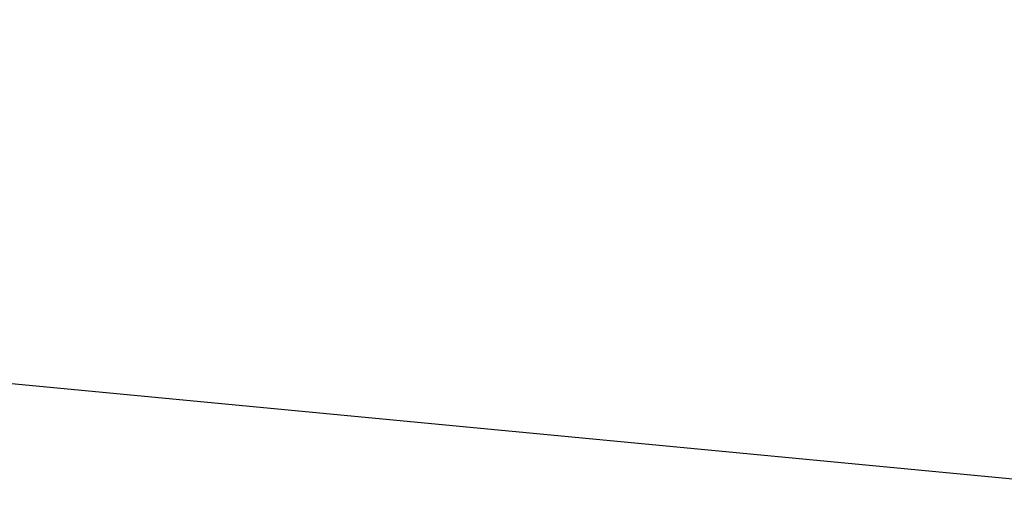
# Model space of a CAD drawing. Extents: x 10527 to 38813, y 13847 to 37526.
# Tile 166 of 256: x 35374.7613 to 35374.7818, y 36383.5847 to 36383.5949. Entities that reach past the tile are written whole.
import ezdxf

# ---------------------------------------------------------------- set-up
doc = ezdxf.new("R2010")
doc.units = 0
doc.header["$LTSCALE"] = 0.5
doc.header["$MEASUREMENT"] = 0
doc.layers.add('(032) Горизонтали утолщенные', color=32, linetype='Continuous', lineweight=30)

# ---------------------------------------------------------------- blocks, each defined once
blk = doc.blocks.new('gergrgrre')
at = {"layer": '(032) Горизонтали утолщенные', "color": 32}
blk.add_polyline3d([(360221.745167, 4200495.461406, 546), (360220.39, 4200495.589996, 546), (360218.98, 4200495.690002, 546), (360217.57, 4200495.739998, 546), (360216.2, 4200495.730003, 546), (360214.9, 4200495.639999, 546), (360213.68, 4200495.480003, 546), (360212.51, 4200495.25, 546), (360211.4, 4200494.949997, 546), (360210.33, 4200494.580002, 546), (360209.3, 4200494.139999, 546), (360208.29, 4200493.629997, 546), (360207.29, 4200493.059998, 546), (360206.32, 4200492.410004, 546), (360205.37, 4200491.68, 546), (360204.44, 4200490.860001, 546)], dxfattribs=at)
blk.add_polyline3d([(360221.745167, 4200495.461406, 546), (360220.39, 4200495.589996, 546), (360218.98, 4200495.690002, 546), (360217.57, 4200495.739998, 546), (360216.2, 4200495.730003, 546), (360214.9, 4200495.639999, 546), (360213.68, 4200495.480003, 546), (360212.51, 4200495.25, 546), (360211.4, 4200494.949997, 546), (360210.33, 4200494.580002, 546), (360209.3, 4200494.139999, 546), (360208.29, 4200493.629997, 546), (360207.29, 4200493.059998, 546), (360206.32, 4200492.410004, 546), (360205.37, 4200491.68, 546), (360204.44, 4200490.860001, 546)], dxfattribs=at)
blk.add_polyline3d([(360221.745167, 4200495.461406, 546), (360220.39, 4200495.589996, 546), (360218.98, 4200495.690002, 546), (360217.57, 4200495.739998, 546), (360216.2, 4200495.730003, 546), (360214.9, 4200495.639999, 546), (360213.68, 4200495.480003, 546), (360212.51, 4200495.25, 546), (360211.4, 4200494.949997, 546), (360210.33, 4200494.580002, 546), (360209.3, 4200494.139999, 546), (360208.29, 4200493.629997, 546), (360207.29, 4200493.059998, 546), (360206.32, 4200492.410004, 546), (360205.37, 4200491.68, 546), (360204.44, 4200490.860001, 546)], dxfattribs=at)
blk.add_polyline3d([(360221.745167, 4200495.461406, 546), (360220.39, 4200495.589996, 546), (360218.98, 4200495.690002, 546), (360217.57, 4200495.739998, 546), (360216.2, 4200495.730003, 546), (360214.9, 4200495.639999, 546), (360213.68, 4200495.480003, 546), (360212.51, 4200495.25, 546), (360211.4, 4200494.949997, 546), (360210.33, 4200494.580002, 546), (360209.3, 4200494.139999, 546), (360208.29, 4200493.629997, 546), (360207.29, 4200493.059998, 546), (360206.32, 4200492.410004, 546), (360205.37, 4200491.68, 546), (360204.44, 4200490.860001, 546)], dxfattribs=at)
blk.add_polyline3d([(360221.745167, 4200495.461406, 546), (360220.39, 4200495.589996, 546), (360218.98, 4200495.690002, 546), (360217.57, 4200495.739998, 546), (360216.2, 4200495.730003, 546), (360214.9, 4200495.639999, 546), (360213.68, 4200495.480003, 546), (360212.51, 4200495.25, 546), (360211.4, 4200494.949997, 546), (360210.33, 4200494.580002, 546), (360209.3, 4200494.139999, 546), (360208.29, 4200493.629997, 546), (360207.29, 4200493.059998, 546), (360206.32, 4200492.410004, 546), (360205.37, 4200491.68, 546), (360204.44, 4200490.860001, 546)], dxfattribs=at)
blk.add_polyline3d([(360221.745167, 4200495.461406, 546), (360220.39, 4200495.589996, 546), (360218.98, 4200495.690002, 546), (360217.57, 4200495.739998, 546), (360216.2, 4200495.730003, 546), (360214.9, 4200495.639999, 546), (360213.68, 4200495.480003, 546), (360212.51, 4200495.25, 546), (360211.4, 4200494.949997, 546), (360210.33, 4200494.580002, 546), (360209.3, 4200494.139999, 546), (360208.29, 4200493.629997, 546), (360207.29, 4200493.059998, 546), (360206.32, 4200492.410004, 546), (360205.37, 4200491.68, 546), (360204.44, 4200490.860001, 546)], dxfattribs=at)
blk.add_polyline3d([(360221.745167, 4200495.461406, 546), (360220.39, 4200495.589996, 546), (360218.98, 4200495.690002, 546), (360217.57, 4200495.739998, 546), (360216.2, 4200495.730003, 546), (360214.9, 4200495.639999, 546), (360213.68, 4200495.480003, 546), (360212.51, 4200495.25, 546), (360211.4, 4200494.949997, 546), (360210.33, 4200494.580002, 546), (360209.3, 4200494.139999, 546), (360208.29, 4200493.629997, 546), (360207.29, 4200493.059998, 546), (360206.32, 4200492.410004, 546), (360205.37, 4200491.68, 546), (360204.44, 4200490.860001, 546)], dxfattribs=at)
blk.add_polyline3d([(360221.745167, 4200495.461406, 546), (360220.39, 4200495.589996, 546), (360218.98, 4200495.690002, 546), (360217.57, 4200495.739998, 546), (360216.2, 4200495.730003, 546), (360214.9, 4200495.639999, 546), (360213.68, 4200495.480003, 546), (360212.51, 4200495.25, 546), (360211.4, 4200494.949997, 546), (360210.33, 4200494.580002, 546), (360209.3, 4200494.139999, 546), (360208.29, 4200493.629997, 546), (360207.29, 4200493.059998, 546), (360206.32, 4200492.410004, 546), (360205.37, 4200491.68, 546), (360204.44, 4200490.860001, 546)], dxfattribs=at)
blk.add_polyline3d([(360221.745167, 4200495.461406, 546), (360220.39, 4200495.589996, 546), (360218.98, 4200495.690002, 546), (360217.57, 4200495.739998, 546), (360216.2, 4200495.730003, 546), (360214.9, 4200495.639999, 546), (360213.68, 4200495.480003, 546), (360212.51, 4200495.25, 546), (360211.4, 4200494.949997, 546), (360210.33, 4200494.580002, 546), (360209.3, 4200494.139999, 546), (360208.29, 4200493.629997, 546), (360207.29, 4200493.059998, 546), (360206.32, 4200492.410004, 546), (360205.37, 4200491.68, 546), (360204.44, 4200490.860001, 546)], dxfattribs=at)
blk.add_polyline3d([(360221.745167, 4200495.461406, 546), (360220.39, 4200495.589996, 546), (360218.98, 4200495.690002, 546), (360217.57, 4200495.739998, 546), (360216.2, 4200495.730003, 546), (360214.9, 4200495.639999, 546), (360213.68, 4200495.480003, 546), (360212.51, 4200495.25, 546), (360211.4, 4200494.949997, 546), (360210.33, 4200494.580002, 546), (360209.3, 4200494.139999, 546), (360208.29, 4200493.629997, 546), (360207.29, 4200493.059998, 546), (360206.32, 4200492.410004, 546), (360205.37, 4200491.68, 546), (360204.44, 4200490.860001, 546)], dxfattribs=at)
blk.add_polyline3d([(360221.745167, 4200495.461406, 546), (360220.39, 4200495.589996, 546), (360218.98, 4200495.690002, 546), (360217.57, 4200495.739998, 546), (360216.2, 4200495.730003, 546), (360214.9, 4200495.639999, 546), (360213.68, 4200495.480003, 546), (360212.51, 4200495.25, 546), (360211.4, 4200494.949997, 546), (360210.33, 4200494.580002, 546), (360209.3, 4200494.139999, 546), (360208.29, 4200493.629997, 546), (360207.29, 4200493.059998, 546), (360206.32, 4200492.410004, 546), (360205.37, 4200491.68, 546), (360204.44, 4200490.860001, 546)], dxfattribs=at)
blk.add_polyline3d([(360221.745167, 4200495.461406, 546), (360220.39, 4200495.589996, 546), (360218.98, 4200495.690002, 546), (360217.57, 4200495.739998, 546), (360216.2, 4200495.730003, 546), (360214.9, 4200495.639999, 546), (360213.68, 4200495.480003, 546), (360212.51, 4200495.25, 546), (360211.4, 4200494.949997, 546), (360210.33, 4200494.580002, 546), (360209.3, 4200494.139999, 546), (360208.29, 4200493.629997, 546), (360207.29, 4200493.059998, 546), (360206.32, 4200492.410004, 546), (360205.37, 4200491.68, 546), (360204.44, 4200490.860001, 546)], dxfattribs=at)
blk.add_polyline3d([(360221.745167, 4200495.461406, 546), (360220.39, 4200495.589996, 546), (360218.98, 4200495.690002, 546), (360217.57, 4200495.739998, 546), (360216.2, 4200495.730003, 546), (360214.9, 4200495.639999, 546), (360213.68, 4200495.480003, 546), (360212.51, 4200495.25, 546), (360211.4, 4200494.949997, 546), (360210.33, 4200494.580002, 546), (360209.3, 4200494.139999, 546), (360208.29, 4200493.629997, 546), (360207.29, 4200493.059998, 546), (360206.32, 4200492.410004, 546), (360205.37, 4200491.68, 546), (360204.44, 4200490.860001, 546)], dxfattribs=at)
blk.add_polyline3d([(360221.745167, 4200495.461406, 546), (360220.39, 4200495.589996, 546), (360218.98, 4200495.690002, 546), (360217.57, 4200495.739998, 546), (360216.2, 4200495.730003, 546), (360214.9, 4200495.639999, 546), (360213.68, 4200495.480003, 546), (360212.51, 4200495.25, 546), (360211.4, 4200494.949997, 546), (360210.33, 4200494.580002, 546), (360209.3, 4200494.139999, 546), (360208.29, 4200493.629997, 546), (360207.29, 4200493.059998, 546), (360206.32, 4200492.410004, 546), (360205.37, 4200491.68, 546), (360204.44, 4200490.860001, 546)], dxfattribs=at)
blk.add_polyline3d([(360221.745167, 4200495.461406, 546), (360220.39, 4200495.589996, 546), (360218.98, 4200495.690002, 546), (360217.57, 4200495.739998, 546), (360216.2, 4200495.730003, 546), (360214.9, 4200495.639999, 546), (360213.68, 4200495.480003, 546), (360212.51, 4200495.25, 546), (360211.4, 4200494.949997, 546), (360210.33, 4200494.580002, 546), (360209.3, 4200494.139999, 546), (360208.29, 4200493.629997, 546), (360207.29, 4200493.059998, 546), (360206.32, 4200492.410004, 546), (360205.37, 4200491.68, 546), (360204.44, 4200490.860001, 546)], dxfattribs=at)
blk.add_polyline3d([(360221.745167, 4200495.461406, 546), (360220.39, 4200495.589996, 546), (360218.98, 4200495.690002, 546), (360217.57, 4200495.739998, 546), (360216.2, 4200495.730003, 546), (360214.9, 4200495.639999, 546), (360213.68, 4200495.480003, 546), (360212.51, 4200495.25, 546), (360211.4, 4200494.949997, 546), (360210.33, 4200494.580002, 546), (360209.3, 4200494.139999, 546), (360208.29, 4200493.629997, 546), (360207.29, 4200493.059998, 546), (360206.32, 4200492.410004, 546), (360205.37, 4200491.68, 546), (360204.44, 4200490.860001, 546)], dxfattribs=at)
blk.add_polyline3d([(360221.745167, 4200495.461406, 546), (360220.39, 4200495.589996, 546), (360218.98, 4200495.690002, 546), (360217.57, 4200495.739998, 546), (360216.2, 4200495.730003, 546), (360214.9, 4200495.639999, 546), (360213.68, 4200495.480003, 546), (360212.51, 4200495.25, 546), (360211.4, 4200494.949997, 546), (360210.33, 4200494.580002, 546), (360209.3, 4200494.139999, 546), (360208.29, 4200493.629997, 546), (360207.29, 4200493.059998, 546), (360206.32, 4200492.410004, 546), (360205.37, 4200491.68, 546), (360204.44, 4200490.860001, 546)], dxfattribs=at)
blk.add_polyline3d([(360221.745167, 4200495.461406, 546), (360220.39, 4200495.589996, 546), (360218.98, 4200495.690002, 546), (360217.57, 4200495.739998, 546), (360216.2, 4200495.730003, 546), (360214.9, 4200495.639999, 546), (360213.68, 4200495.480003, 546), (360212.51, 4200495.25, 546), (360211.4, 4200494.949997, 546), (360210.33, 4200494.580002, 546), (360209.3, 4200494.139999, 546), (360208.29, 4200493.629997, 546), (360207.29, 4200493.059998, 546), (360206.32, 4200492.410004, 546), (360205.37, 4200491.68, 546), (360204.44, 4200490.860001, 546)], dxfattribs=at)
blk.add_polyline3d([(360221.745167, 4200495.461406, 546), (360220.39, 4200495.589996, 546), (360218.98, 4200495.690002, 546), (360217.57, 4200495.739998, 546), (360216.2, 4200495.730003, 546), (360214.9, 4200495.639999, 546), (360213.68, 4200495.480003, 546), (360212.51, 4200495.25, 546), (360211.4, 4200494.949997, 546), (360210.33, 4200494.580002, 546), (360209.3, 4200494.139999, 546), (360208.29, 4200493.629997, 546), (360207.29, 4200493.059998, 546), (360206.32, 4200492.410004, 546), (360205.37, 4200491.68, 546), (360204.44, 4200490.860001, 546)], dxfattribs=at)
blk.add_polyline3d([(360221.745167, 4200495.461406, 546), (360220.39, 4200495.589996, 546), (360218.98, 4200495.690002, 546), (360217.57, 4200495.739998, 546), (360216.2, 4200495.730003, 546), (360214.9, 4200495.639999, 546), (360213.68, 4200495.480003, 546), (360212.51, 4200495.25, 546), (360211.4, 4200494.949997, 546), (360210.33, 4200494.580002, 546), (360209.3, 4200494.139999, 546), (360208.29, 4200493.629997, 546), (360207.29, 4200493.059998, 546), (360206.32, 4200492.410004, 546), (360205.37, 4200491.68, 546), (360204.44, 4200490.860001, 546)], dxfattribs=at)
blk.add_polyline3d([(360221.745167, 4200495.461406, 546), (360220.39, 4200495.589996, 546), (360218.98, 4200495.690002, 546), (360217.57, 4200495.739998, 546), (360216.2, 4200495.730003, 546), (360214.9, 4200495.639999, 546), (360213.68, 4200495.480003, 546), (360212.51, 4200495.25, 546), (360211.4, 4200494.949997, 546), (360210.33, 4200494.580002, 546), (360209.3, 4200494.139999, 546), (360208.29, 4200493.629997, 546), (360207.29, 4200493.059998, 546), (360206.32, 4200492.410004, 546), (360205.37, 4200491.68, 546), (360204.44, 4200490.860001, 546)], dxfattribs=at)
blk.add_polyline3d([(360221.745167, 4200495.461406, 546), (360220.39, 4200495.589996, 546), (360218.98, 4200495.690002, 546), (360217.57, 4200495.739998, 546), (360216.2, 4200495.730003, 546), (360214.9, 4200495.639999, 546), (360213.68, 4200495.480003, 546), (360212.51, 4200495.25, 546), (360211.4, 4200494.949997, 546), (360210.33, 4200494.580002, 546), (360209.3, 4200494.139999, 546), (360208.29, 4200493.629997, 546), (360207.29, 4200493.059998, 546), (360206.32, 4200492.410004, 546), (360205.37, 4200491.68, 546), (360204.44, 4200490.860001, 546)], dxfattribs=at)
blk.add_polyline3d([(360221.745167, 4200495.461406, 546), (360220.39, 4200495.589996, 546), (360218.98, 4200495.690002, 546), (360217.57, 4200495.739998, 546), (360216.2, 4200495.730003, 546), (360214.9, 4200495.639999, 546), (360213.68, 4200495.480003, 546), (360212.51, 4200495.25, 546), (360211.4, 4200494.949997, 546), (360210.33, 4200494.580002, 546), (360209.3, 4200494.139999, 546), (360208.29, 4200493.629997, 546), (360207.29, 4200493.059998, 546), (360206.32, 4200492.410004, 546), (360205.37, 4200491.68, 546), (360204.44, 4200490.860001, 546)], dxfattribs=at)
blk.add_polyline3d([(360221.745167, 4200495.461406, 546), (360220.39, 4200495.589996, 546), (360218.98, 4200495.690002, 546), (360217.57, 4200495.739998, 546), (360216.2, 4200495.730003, 546), (360214.9, 4200495.639999, 546), (360213.68, 4200495.480003, 546), (360212.51, 4200495.25, 546), (360211.4, 4200494.949997, 546), (360210.33, 4200494.580002, 546), (360209.3, 4200494.139999, 546), (360208.29, 4200493.629997, 546), (360207.29, 4200493.059998, 546), (360206.32, 4200492.410004, 546), (360205.37, 4200491.68, 546), (360204.44, 4200490.860001, 546)], dxfattribs=at)
blk.add_polyline3d([(360221.745167, 4200495.461406, 546), (360220.39, 4200495.589996, 546), (360218.98, 4200495.690002, 546), (360217.57, 4200495.739998, 546), (360216.2, 4200495.730003, 546), (360214.9, 4200495.639999, 546), (360213.68, 4200495.480003, 546), (360212.51, 4200495.25, 546), (360211.4, 4200494.949997, 546), (360210.33, 4200494.580002, 546), (360209.3, 4200494.139999, 546), (360208.29, 4200493.629997, 546), (360207.29, 4200493.059998, 546), (360206.32, 4200492.410004, 546), (360205.37, 4200491.68, 546), (360204.44, 4200490.860001, 546)], dxfattribs=at)
blk.add_polyline3d([(360221.745167, 4200495.461406, 546), (360220.39, 4200495.589996, 546), (360218.98, 4200495.690002, 546), (360217.57, 4200495.739998, 546), (360216.2, 4200495.730003, 546), (360214.9, 4200495.639999, 546), (360213.68, 4200495.480003, 546), (360212.51, 4200495.25, 546), (360211.4, 4200494.949997, 546), (360210.33, 4200494.580002, 546), (360209.3, 4200494.139999, 546), (360208.29, 4200493.629997, 546), (360207.29, 4200493.059998, 546), (360206.32, 4200492.410004, 546), (360205.37, 4200491.68, 546), (360204.44, 4200490.860001, 546)], dxfattribs=at)
blk.add_polyline3d([(360221.745167, 4200495.461406, 546), (360220.39, 4200495.589996, 546), (360218.98, 4200495.690002, 546), (360217.57, 4200495.739998, 546), (360216.2, 4200495.730003, 546), (360214.9, 4200495.639999, 546), (360213.68, 4200495.480003, 546), (360212.51, 4200495.25, 546), (360211.4, 4200494.949997, 546), (360210.33, 4200494.580002, 546), (360209.3, 4200494.139999, 546), (360208.29, 4200493.629997, 546), (360207.29, 4200493.059998, 546), (360206.32, 4200492.410004, 546), (360205.37, 4200491.68, 546), (360204.44, 4200490.860001, 546)], dxfattribs=at)
blk.add_polyline3d([(360221.745167, 4200495.461406, 546), (360220.39, 4200495.589996, 546), (360218.98, 4200495.690002, 546), (360217.57, 4200495.739998, 546), (360216.2, 4200495.730003, 546), (360214.9, 4200495.639999, 546), (360213.68, 4200495.480003, 546), (360212.51, 4200495.25, 546), (360211.4, 4200494.949997, 546), (360210.33, 4200494.580002, 546), (360209.3, 4200494.139999, 546), (360208.29, 4200493.629997, 546), (360207.29, 4200493.059998, 546), (360206.32, 4200492.410004, 546), (360205.37, 4200491.68, 546), (360204.44, 4200490.860001, 546)], dxfattribs=at)
blk.add_polyline3d([(360221.745167, 4200495.461406, 546), (360220.39, 4200495.589996, 546), (360218.98, 4200495.690002, 546), (360217.57, 4200495.739998, 546), (360216.2, 4200495.730003, 546), (360214.9, 4200495.639999, 546), (360213.68, 4200495.480003, 546), (360212.51, 4200495.25, 546), (360211.4, 4200494.949997, 546), (360210.33, 4200494.580002, 546), (360209.3, 4200494.139999, 546), (360208.29, 4200493.629997, 546), (360207.29, 4200493.059998, 546), (360206.32, 4200492.410004, 546), (360205.37, 4200491.68, 546), (360204.44, 4200490.860001, 546)], dxfattribs=at)
blk.add_polyline3d([(360221.745167, 4200495.461406, 546), (360220.39, 4200495.589996, 546), (360218.98, 4200495.690002, 546), (360217.57, 4200495.739998, 546), (360216.2, 4200495.730003, 546), (360214.9, 4200495.639999, 546), (360213.68, 4200495.480003, 546), (360212.51, 4200495.25, 546), (360211.4, 4200494.949997, 546), (360210.33, 4200494.580002, 546), (360209.3, 4200494.139999, 546), (360208.29, 4200493.629997, 546), (360207.29, 4200493.059998, 546), (360206.32, 4200492.410004, 546), (360205.37, 4200491.68, 546), (360204.44, 4200490.860001, 546)], dxfattribs=at)
blk.add_polyline3d([(360221.745167, 4200495.461406, 546), (360220.39, 4200495.589996, 546), (360218.98, 4200495.690002, 546), (360217.57, 4200495.739998, 546), (360216.2, 4200495.730003, 546), (360214.9, 4200495.639999, 546), (360213.68, 4200495.480003, 546), (360212.51, 4200495.25, 546), (360211.4, 4200494.949997, 546), (360210.33, 4200494.580002, 546), (360209.3, 4200494.139999, 546), (360208.29, 4200493.629997, 546), (360207.29, 4200493.059998, 546), (360206.32, 4200492.410004, 546), (360205.37, 4200491.68, 546), (360204.44, 4200490.860001, 546)], dxfattribs=at)
blk.add_polyline3d([(360221.745167, 4200495.461406, 546), (360220.39, 4200495.589996, 546), (360218.98, 4200495.690002, 546), (360217.57, 4200495.739998, 546), (360216.2, 4200495.730003, 546), (360214.9, 4200495.639999, 546), (360213.68, 4200495.480003, 546), (360212.51, 4200495.25, 546), (360211.4, 4200494.949997, 546), (360210.33, 4200494.580002, 546), (360209.3, 4200494.139999, 546), (360208.29, 4200493.629997, 546), (360207.29, 4200493.059998, 546), (360206.32, 4200492.410004, 546), (360205.37, 4200491.68, 546), (360204.44, 4200490.860001, 546)], dxfattribs=at)
blk.add_polyline3d([(360221.745167, 4200495.461406, 546), (360220.39, 4200495.589996, 546), (360218.98, 4200495.690002, 546), (360217.57, 4200495.739998, 546), (360216.2, 4200495.730003, 546), (360214.9, 4200495.639999, 546), (360213.68, 4200495.480003, 546), (360212.51, 4200495.25, 546), (360211.4, 4200494.949997, 546), (360210.33, 4200494.580002, 546), (360209.3, 4200494.139999, 546), (360208.29, 4200493.629997, 546), (360207.29, 4200493.059998, 546), (360206.32, 4200492.410004, 546), (360205.37, 4200491.68, 546), (360204.44, 4200490.860001, 546)], dxfattribs=at)
blk.add_polyline3d([(360221.745167, 4200495.461406, 546), (360220.39, 4200495.589996, 546), (360218.98, 4200495.690002, 546), (360217.57, 4200495.739998, 546), (360216.2, 4200495.730003, 546), (360214.9, 4200495.639999, 546), (360213.68, 4200495.480003, 546), (360212.51, 4200495.25, 546), (360211.4, 4200494.949997, 546), (360210.33, 4200494.580002, 546), (360209.3, 4200494.139999, 546), (360208.29, 4200493.629997, 546), (360207.29, 4200493.059998, 546), (360206.32, 4200492.410004, 546), (360205.37, 4200491.68, 546), (360204.44, 4200490.860001, 546)], dxfattribs=at)
blk.add_polyline3d([(360221.745167, 4200495.461406, 546), (360220.39, 4200495.589996, 546), (360218.98, 4200495.690002, 546), (360217.57, 4200495.739998, 546), (360216.2, 4200495.730003, 546), (360214.9, 4200495.639999, 546), (360213.68, 4200495.480003, 546), (360212.51, 4200495.25, 546), (360211.4, 4200494.949997, 546), (360210.33, 4200494.580002, 546), (360209.3, 4200494.139999, 546), (360208.29, 4200493.629997, 546), (360207.29, 4200493.059998, 546), (360206.32, 4200492.410004, 546), (360205.37, 4200491.68, 546), (360204.44, 4200490.860001, 546)], dxfattribs=at)
blk.add_polyline3d([(360221.745167, 4200495.461406, 546), (360220.39, 4200495.589996, 546), (360218.98, 4200495.690002, 546), (360217.57, 4200495.739998, 546), (360216.2, 4200495.730003, 546), (360214.9, 4200495.639999, 546), (360213.68, 4200495.480003, 546), (360212.51, 4200495.25, 546), (360211.4, 4200494.949997, 546), (360210.33, 4200494.580002, 546), (360209.3, 4200494.139999, 546), (360208.29, 4200493.629997, 546), (360207.29, 4200493.059998, 546), (360206.32, 4200492.410004, 546), (360205.37, 4200491.68, 546), (360204.44, 4200490.860001, 546)], dxfattribs=at)
blk.add_polyline3d([(360221.745167, 4200495.461406, 546), (360220.39, 4200495.589996, 546), (360218.98, 4200495.690002, 546), (360217.57, 4200495.739998, 546), (360216.2, 4200495.730003, 546), (360214.9, 4200495.639999, 546), (360213.68, 4200495.480003, 546), (360212.51, 4200495.25, 546), (360211.4, 4200494.949997, 546), (360210.33, 4200494.580002, 546), (360209.3, 4200494.139999, 546), (360208.29, 4200493.629997, 546), (360207.29, 4200493.059998, 546), (360206.32, 4200492.410004, 546), (360205.37, 4200491.68, 546), (360204.44, 4200490.860001, 546)], dxfattribs=at)
blk.add_polyline3d([(360221.745167, 4200495.461406, 546), (360220.39, 4200495.589996, 546), (360218.98, 4200495.690002, 546), (360217.57, 4200495.739998, 546), (360216.2, 4200495.730003, 546), (360214.9, 4200495.639999, 546), (360213.68, 4200495.480003, 546), (360212.51, 4200495.25, 546), (360211.4, 4200494.949997, 546), (360210.33, 4200494.580002, 546), (360209.3, 4200494.139999, 546), (360208.29, 4200493.629997, 546), (360207.29, 4200493.059998, 546), (360206.32, 4200492.410004, 546), (360205.37, 4200491.68, 546), (360204.44, 4200490.860001, 546)], dxfattribs=at)
blk.add_polyline3d([(360221.745167, 4200495.461406, 546), (360220.39, 4200495.589996, 546), (360218.98, 4200495.690002, 546), (360217.57, 4200495.739998, 546), (360216.2, 4200495.730003, 546), (360214.9, 4200495.639999, 546), (360213.68, 4200495.480003, 546), (360212.51, 4200495.25, 546), (360211.4, 4200494.949997, 546), (360210.33, 4200494.580002, 546), (360209.3, 4200494.139999, 546), (360208.29, 4200493.629997, 546), (360207.29, 4200493.059998, 546), (360206.32, 4200492.410004, 546), (360205.37, 4200491.68, 546), (360204.44, 4200490.860001, 546)], dxfattribs=at)
blk.add_polyline3d([(360221.745167, 4200495.461406, 546), (360220.39, 4200495.589996, 546), (360218.98, 4200495.690002, 546), (360217.57, 4200495.739998, 546), (360216.2, 4200495.730003, 546), (360214.9, 4200495.639999, 546), (360213.68, 4200495.480003, 546), (360212.51, 4200495.25, 546), (360211.4, 4200494.949997, 546), (360210.33, 4200494.580002, 546), (360209.3, 4200494.139999, 546), (360208.29, 4200493.629997, 546), (360207.29, 4200493.059998, 546), (360206.32, 4200492.410004, 546), (360205.37, 4200491.68, 546), (360204.44, 4200490.860001, 546)], dxfattribs=at)
blk.add_polyline3d([(360221.745167, 4200495.461406, 546), (360220.39, 4200495.589996, 546), (360218.98, 4200495.690002, 546), (360217.57, 4200495.739998, 546), (360216.2, 4200495.730003, 546), (360214.9, 4200495.639999, 546), (360213.68, 4200495.480003, 546), (360212.51, 4200495.25, 546), (360211.4, 4200494.949997, 546), (360210.33, 4200494.580002, 546), (360209.3, 4200494.139999, 546), (360208.29, 4200493.629997, 546), (360207.29, 4200493.059998, 546), (360206.32, 4200492.410004, 546), (360205.37, 4200491.68, 546), (360204.44, 4200490.860001, 546)], dxfattribs=at)
blk.add_polyline3d([(360221.745167, 4200495.461406, 546), (360220.39, 4200495.589996, 546), (360218.98, 4200495.690002, 546), (360217.57, 4200495.739998, 546), (360216.2, 4200495.730003, 546), (360214.9, 4200495.639999, 546), (360213.68, 4200495.480003, 546), (360212.51, 4200495.25, 546), (360211.4, 4200494.949997, 546), (360210.33, 4200494.580002, 546), (360209.3, 4200494.139999, 546), (360208.29, 4200493.629997, 546), (360207.29, 4200493.059998, 546), (360206.32, 4200492.410004, 546), (360205.37, 4200491.68, 546), (360204.44, 4200490.860001, 546)], dxfattribs=at)
blk.add_polyline3d([(360221.745167, 4200495.461406, 546), (360220.39, 4200495.589996, 546), (360218.98, 4200495.690002, 546), (360217.57, 4200495.739998, 546), (360216.2, 4200495.730003, 546), (360214.9, 4200495.639999, 546), (360213.68, 4200495.480003, 546), (360212.51, 4200495.25, 546), (360211.4, 4200494.949997, 546), (360210.33, 4200494.580002, 546), (360209.3, 4200494.139999, 546), (360208.29, 4200493.629997, 546), (360207.29, 4200493.059998, 546), (360206.32, 4200492.410004, 546), (360205.37, 4200491.68, 546), (360204.44, 4200490.860001, 546)], dxfattribs=at)
blk.add_polyline3d([(360221.745167, 4200495.461406, 546), (360220.39, 4200495.589996, 546), (360218.98, 4200495.690002, 546), (360217.57, 4200495.739998, 546), (360216.2, 4200495.730003, 546), (360214.9, 4200495.639999, 546), (360213.68, 4200495.480003, 546), (360212.51, 4200495.25, 546), (360211.4, 4200494.949997, 546), (360210.33, 4200494.580002, 546), (360209.3, 4200494.139999, 546), (360208.29, 4200493.629997, 546), (360207.29, 4200493.059998, 546), (360206.32, 4200492.410004, 546), (360205.37, 4200491.68, 546), (360204.44, 4200490.860001, 546)], dxfattribs=at)
blk.add_polyline3d([(360221.745167, 4200495.461406, 546), (360220.39, 4200495.589996, 546), (360218.98, 4200495.690002, 546), (360217.57, 4200495.739998, 546), (360216.2, 4200495.730003, 546), (360214.9, 4200495.639999, 546), (360213.68, 4200495.480003, 546), (360212.51, 4200495.25, 546), (360211.4, 4200494.949997, 546), (360210.33, 4200494.580002, 546), (360209.3, 4200494.139999, 546), (360208.29, 4200493.629997, 546), (360207.29, 4200493.059998, 546), (360206.32, 4200492.410004, 546), (360205.37, 4200491.68, 546), (360204.44, 4200490.860001, 546)], dxfattribs=at)
blk.add_polyline3d([(360221.745167, 4200495.461406, 546), (360220.39, 4200495.589996, 546), (360218.98, 4200495.690002, 546), (360217.57, 4200495.739998, 546), (360216.2, 4200495.730003, 546), (360214.9, 4200495.639999, 546), (360213.68, 4200495.480003, 546), (360212.51, 4200495.25, 546), (360211.4, 4200494.949997, 546), (360210.33, 4200494.580002, 546), (360209.3, 4200494.139999, 546), (360208.29, 4200493.629997, 546), (360207.29, 4200493.059998, 546), (360206.32, 4200492.410004, 546), (360205.37, 4200491.68, 546), (360204.44, 4200490.860001, 546)], dxfattribs=at)
blk.add_polyline3d([(360221.745167, 4200495.461406, 546), (360220.39, 4200495.589996, 546), (360218.98, 4200495.690002, 546), (360217.57, 4200495.739998, 546), (360216.2, 4200495.730003, 546), (360214.9, 4200495.639999, 546), (360213.68, 4200495.480003, 546), (360212.51, 4200495.25, 546), (360211.4, 4200494.949997, 546), (360210.33, 4200494.580002, 546), (360209.3, 4200494.139999, 546), (360208.29, 4200493.629997, 546), (360207.29, 4200493.059998, 546), (360206.32, 4200492.410004, 546), (360205.37, 4200491.68, 546), (360204.44, 4200490.860001, 546)], dxfattribs=at)
blk.add_polyline3d([(360221.745167, 4200495.461406, 546), (360220.39, 4200495.589996, 546), (360218.98, 4200495.690002, 546), (360217.57, 4200495.739998, 546), (360216.2, 4200495.730003, 546), (360214.9, 4200495.639999, 546), (360213.68, 4200495.480003, 546), (360212.51, 4200495.25, 546), (360211.4, 4200494.949997, 546), (360210.33, 4200494.580002, 546), (360209.3, 4200494.139999, 546), (360208.29, 4200493.629997, 546), (360207.29, 4200493.059998, 546), (360206.32, 4200492.410004, 546), (360205.37, 4200491.68, 546), (360204.44, 4200490.860001, 546)], dxfattribs=at)
blk.add_polyline3d([(360221.745167, 4200495.461406, 546), (360220.39, 4200495.589996, 546), (360218.98, 4200495.690002, 546), (360217.57, 4200495.739998, 546), (360216.2, 4200495.730003, 546), (360214.9, 4200495.639999, 546), (360213.68, 4200495.480003, 546), (360212.51, 4200495.25, 546), (360211.4, 4200494.949997, 546), (360210.33, 4200494.580002, 546), (360209.3, 4200494.139999, 546), (360208.29, 4200493.629997, 546), (360207.29, 4200493.059998, 546), (360206.32, 4200492.410004, 546), (360205.37, 4200491.68, 546), (360204.44, 4200490.860001, 546)], dxfattribs=at)
blk.add_polyline3d([(360221.745167, 4200495.461406, 546), (360220.39, 4200495.589996, 546), (360218.98, 4200495.690002, 546), (360217.57, 4200495.739998, 546), (360216.2, 4200495.730003, 546), (360214.9, 4200495.639999, 546), (360213.68, 4200495.480003, 546), (360212.51, 4200495.25, 546), (360211.4, 4200494.949997, 546), (360210.33, 4200494.580002, 546), (360209.3, 4200494.139999, 546), (360208.29, 4200493.629997, 546), (360207.29, 4200493.059998, 546), (360206.32, 4200492.410004, 546), (360205.37, 4200491.68, 546), (360204.44, 4200490.860001, 546)], dxfattribs=at)
blk.add_polyline3d([(360221.745167, 4200495.461406, 546), (360220.39, 4200495.589996, 546), (360218.98, 4200495.690002, 546), (360217.57, 4200495.739998, 546), (360216.2, 4200495.730003, 546), (360214.9, 4200495.639999, 546), (360213.68, 4200495.480003, 546), (360212.51, 4200495.25, 546), (360211.4, 4200494.949997, 546), (360210.33, 4200494.580002, 546), (360209.3, 4200494.139999, 546), (360208.29, 4200493.629997, 546), (360207.29, 4200493.059998, 546), (360206.32, 4200492.410004, 546), (360205.37, 4200491.68, 546), (360204.44, 4200490.860001, 546)], dxfattribs=at)
blk.add_polyline3d([(360221.745167, 4200495.461406, 546), (360220.39, 4200495.589996, 546), (360218.98, 4200495.690002, 546), (360217.57, 4200495.739998, 546), (360216.2, 4200495.730003, 546), (360214.9, 4200495.639999, 546), (360213.68, 4200495.480003, 546), (360212.51, 4200495.25, 546), (360211.4, 4200494.949997, 546), (360210.33, 4200494.580002, 546), (360209.3, 4200494.139999, 546), (360208.29, 4200493.629997, 546), (360207.29, 4200493.059998, 546), (360206.32, 4200492.410004, 546), (360205.37, 4200491.68, 546), (360204.44, 4200490.860001, 546)], dxfattribs=at)
blk.add_polyline3d([(360221.745167, 4200495.461406, 546), (360220.39, 4200495.589996, 546), (360218.98, 4200495.690002, 546), (360217.57, 4200495.739998, 546), (360216.2, 4200495.730003, 546), (360214.9, 4200495.639999, 546), (360213.68, 4200495.480003, 546), (360212.51, 4200495.25, 546), (360211.4, 4200494.949997, 546), (360210.33, 4200494.580002, 546), (360209.3, 4200494.139999, 546), (360208.29, 4200493.629997, 546), (360207.29, 4200493.059998, 546), (360206.32, 4200492.410004, 546), (360205.37, 4200491.68, 546), (360204.44, 4200490.860001, 546)], dxfattribs=at)
blk.add_polyline3d([(360221.745167, 4200495.461406, 546), (360220.39, 4200495.589996, 546), (360218.98, 4200495.690002, 546), (360217.57, 4200495.739998, 546), (360216.2, 4200495.730003, 546), (360214.9, 4200495.639999, 546), (360213.68, 4200495.480003, 546), (360212.51, 4200495.25, 546), (360211.4, 4200494.949997, 546), (360210.33, 4200494.580002, 546), (360209.3, 4200494.139999, 546), (360208.29, 4200493.629997, 546), (360207.29, 4200493.059998, 546), (360206.32, 4200492.410004, 546), (360205.37, 4200491.68, 546), (360204.44, 4200490.860001, 546)], dxfattribs=at)
blk.add_polyline3d([(360221.745167, 4200495.461406, 546), (360220.39, 4200495.589996, 546), (360218.98, 4200495.690002, 546), (360217.57, 4200495.739998, 546), (360216.2, 4200495.730003, 546), (360214.9, 4200495.639999, 546), (360213.68, 4200495.480003, 546), (360212.51, 4200495.25, 546), (360211.4, 4200494.949997, 546), (360210.33, 4200494.580002, 546), (360209.3, 4200494.139999, 546), (360208.29, 4200493.629997, 546), (360207.29, 4200493.059998, 546), (360206.32, 4200492.410004, 546), (360205.37, 4200491.68, 546), (360204.44, 4200490.860001, 546)], dxfattribs=at)
blk.add_polyline3d([(360221.745167, 4200495.461406, 546), (360220.39, 4200495.589996, 546), (360218.98, 4200495.690002, 546), (360217.57, 4200495.739998, 546), (360216.2, 4200495.730003, 546), (360214.9, 4200495.639999, 546), (360213.68, 4200495.480003, 546), (360212.51, 4200495.25, 546), (360211.4, 4200494.949997, 546), (360210.33, 4200494.580002, 546), (360209.3, 4200494.139999, 546), (360208.29, 4200493.629997, 546), (360207.29, 4200493.059998, 546), (360206.32, 4200492.410004, 546), (360205.37, 4200491.68, 546), (360204.44, 4200490.860001, 546)], dxfattribs=at)
blk.add_polyline3d([(360221.745167, 4200495.461406, 546), (360220.39, 4200495.589996, 546), (360218.98, 4200495.690002, 546), (360217.57, 4200495.739998, 546), (360216.2, 4200495.730003, 546), (360214.9, 4200495.639999, 546), (360213.68, 4200495.480003, 546), (360212.51, 4200495.25, 546), (360211.4, 4200494.949997, 546), (360210.33, 4200494.580002, 546), (360209.3, 4200494.139999, 546), (360208.29, 4200493.629997, 546), (360207.29, 4200493.059998, 546), (360206.32, 4200492.410004, 546), (360205.37, 4200491.68, 546), (360204.44, 4200490.860001, 546)], dxfattribs=at)
blk.add_polyline3d([(360221.745167, 4200495.461406, 546), (360220.39, 4200495.589996, 546), (360218.98, 4200495.690002, 546), (360217.57, 4200495.739998, 546), (360216.2, 4200495.730003, 546), (360214.9, 4200495.639999, 546), (360213.68, 4200495.480003, 546), (360212.51, 4200495.25, 546), (360211.4, 4200494.949997, 546), (360210.33, 4200494.580002, 546), (360209.3, 4200494.139999, 546), (360208.29, 4200493.629997, 546), (360207.29, 4200493.059998, 546), (360206.32, 4200492.410004, 546), (360205.37, 4200491.68, 546), (360204.44, 4200490.860001, 546)], dxfattribs=at)
blk.add_polyline3d([(360221.745167, 4200495.461406, 546), (360220.39, 4200495.589996, 546), (360218.98, 4200495.690002, 546), (360217.57, 4200495.739998, 546), (360216.2, 4200495.730003, 546), (360214.9, 4200495.639999, 546), (360213.68, 4200495.480003, 546), (360212.51, 4200495.25, 546), (360211.4, 4200494.949997, 546), (360210.33, 4200494.580002, 546), (360209.3, 4200494.139999, 546), (360208.29, 4200493.629997, 546), (360207.29, 4200493.059998, 546), (360206.32, 4200492.410004, 546), (360205.37, 4200491.68, 546), (360204.44, 4200490.860001, 546)], dxfattribs=at)
blk.add_polyline3d([(360221.745167, 4200495.461406, 546), (360220.39, 4200495.589996, 546), (360218.98, 4200495.690002, 546), (360217.57, 4200495.739998, 546), (360216.2, 4200495.730003, 546), (360214.9, 4200495.639999, 546), (360213.68, 4200495.480003, 546), (360212.51, 4200495.25, 546), (360211.4, 4200494.949997, 546), (360210.33, 4200494.580002, 546), (360209.3, 4200494.139999, 546), (360208.29, 4200493.629997, 546), (360207.29, 4200493.059998, 546), (360206.32, 4200492.410004, 546), (360205.37, 4200491.68, 546), (360204.44, 4200490.860001, 546)], dxfattribs=at)
blk.add_polyline3d([(360221.745167, 4200495.461406, 546), (360220.39, 4200495.589996, 546), (360218.98, 4200495.690002, 546), (360217.57, 4200495.739998, 546), (360216.2, 4200495.730003, 546), (360214.9, 4200495.639999, 546), (360213.68, 4200495.480003, 546), (360212.51, 4200495.25, 546), (360211.4, 4200494.949997, 546), (360210.33, 4200494.580002, 546), (360209.3, 4200494.139999, 546), (360208.29, 4200493.629997, 546), (360207.29, 4200493.059998, 546), (360206.32, 4200492.410004, 546), (360205.37, 4200491.68, 546), (360204.44, 4200490.860001, 546)], dxfattribs=at)
blk.add_polyline3d([(360221.745167, 4200495.461406, 546), (360220.39, 4200495.589996, 546), (360218.98, 4200495.690002, 546), (360217.57, 4200495.739998, 546), (360216.2, 4200495.730003, 546), (360214.9, 4200495.639999, 546), (360213.68, 4200495.480003, 546), (360212.51, 4200495.25, 546), (360211.4, 4200494.949997, 546), (360210.33, 4200494.580002, 546), (360209.3, 4200494.139999, 546), (360208.29, 4200493.629997, 546), (360207.29, 4200493.059998, 546), (360206.32, 4200492.410004, 546), (360205.37, 4200491.68, 546), (360204.44, 4200490.860001, 546)], dxfattribs=at)
blk.add_polyline3d([(360221.745167, 4200495.461406, 546), (360220.39, 4200495.589996, 546), (360218.98, 4200495.690002, 546), (360217.57, 4200495.739998, 546), (360216.2, 4200495.730003, 546), (360214.9, 4200495.639999, 546), (360213.68, 4200495.480003, 546), (360212.51, 4200495.25, 546), (360211.4, 4200494.949997, 546), (360210.33, 4200494.580002, 546), (360209.3, 4200494.139999, 546), (360208.29, 4200493.629997, 546), (360207.29, 4200493.059998, 546), (360206.32, 4200492.410004, 546), (360205.37, 4200491.68, 546), (360204.44, 4200490.860001, 546)], dxfattribs=at)
blk.add_polyline3d([(360221.745167, 4200495.461406, 546), (360220.39, 4200495.589996, 546), (360218.98, 4200495.690002, 546), (360217.57, 4200495.739998, 546), (360216.2, 4200495.730003, 546), (360214.9, 4200495.639999, 546), (360213.68, 4200495.480003, 546), (360212.51, 4200495.25, 546), (360211.4, 4200494.949997, 546), (360210.33, 4200494.580002, 546), (360209.3, 4200494.139999, 546), (360208.29, 4200493.629997, 546), (360207.29, 4200493.059998, 546), (360206.32, 4200492.410004, 546), (360205.37, 4200491.68, 546), (360204.44, 4200490.860001, 546)], dxfattribs=at)
blk.add_polyline3d([(360221.745167, 4200495.461406, 546), (360220.39, 4200495.589996, 546), (360218.98, 4200495.690002, 546), (360217.57, 4200495.739998, 546), (360216.2, 4200495.730003, 546), (360214.9, 4200495.639999, 546), (360213.68, 4200495.480003, 546), (360212.51, 4200495.25, 546), (360211.4, 4200494.949997, 546), (360210.33, 4200494.580002, 546), (360209.3, 4200494.139999, 546), (360208.29, 4200493.629997, 546), (360207.29, 4200493.059998, 546), (360206.32, 4200492.410004, 546), (360205.37, 4200491.68, 546), (360204.44, 4200490.860001, 546)], dxfattribs=at)
blk.add_polyline3d([(360221.745167, 4200495.461406, 546), (360220.39, 4200495.589996, 546), (360218.98, 4200495.690002, 546), (360217.57, 4200495.739998, 546), (360216.2, 4200495.730003, 546), (360214.9, 4200495.639999, 546), (360213.68, 4200495.480003, 546), (360212.51, 4200495.25, 546), (360211.4, 4200494.949997, 546), (360210.33, 4200494.580002, 546), (360209.3, 4200494.139999, 546), (360208.29, 4200493.629997, 546), (360207.29, 4200493.059998, 546), (360206.32, 4200492.410004, 546), (360205.37, 4200491.68, 546), (360204.44, 4200490.860001, 546)], dxfattribs=at)
blk.add_polyline3d([(360221.745167, 4200495.461406, 546), (360220.39, 4200495.589996, 546), (360218.98, 4200495.690002, 546), (360217.57, 4200495.739998, 546), (360216.2, 4200495.730003, 546), (360214.9, 4200495.639999, 546), (360213.68, 4200495.480003, 546), (360212.51, 4200495.25, 546), (360211.4, 4200494.949997, 546), (360210.33, 4200494.580002, 546), (360209.3, 4200494.139999, 546), (360208.29, 4200493.629997, 546), (360207.29, 4200493.059998, 546), (360206.32, 4200492.410004, 546), (360205.37, 4200491.68, 546), (360204.44, 4200490.860001, 546)], dxfattribs=at)
blk.add_polyline3d([(360221.745167, 4200495.461406, 546), (360220.39, 4200495.589996, 546), (360218.98, 4200495.690002, 546), (360217.57, 4200495.739998, 546), (360216.2, 4200495.730003, 546), (360214.9, 4200495.639999, 546), (360213.68, 4200495.480003, 546), (360212.51, 4200495.25, 546), (360211.4, 4200494.949997, 546), (360210.33, 4200494.580002, 546), (360209.3, 4200494.139999, 546), (360208.29, 4200493.629997, 546), (360207.29, 4200493.059998, 546), (360206.32, 4200492.410004, 546), (360205.37, 4200491.68, 546), (360204.44, 4200490.860001, 546)], dxfattribs=at)
blk.add_polyline3d([(360221.745167, 4200495.461406, 546), (360220.39, 4200495.589996, 546), (360218.98, 4200495.690002, 546), (360217.57, 4200495.739998, 546), (360216.2, 4200495.730003, 546), (360214.9, 4200495.639999, 546), (360213.68, 4200495.480003, 546), (360212.51, 4200495.25, 546), (360211.4, 4200494.949997, 546), (360210.33, 4200494.580002, 546), (360209.3, 4200494.139999, 546), (360208.29, 4200493.629997, 546), (360207.29, 4200493.059998, 546), (360206.32, 4200492.410004, 546), (360205.37, 4200491.68, 546), (360204.44, 4200490.860001, 546)], dxfattribs=at)
blk.add_polyline3d([(360221.745167, 4200495.461406, 546), (360220.39, 4200495.589996, 546), (360218.98, 4200495.690002, 546), (360217.57, 4200495.739998, 546), (360216.2, 4200495.730003, 546), (360214.9, 4200495.639999, 546), (360213.68, 4200495.480003, 546), (360212.51, 4200495.25, 546), (360211.4, 4200494.949997, 546), (360210.33, 4200494.580002, 546), (360209.3, 4200494.139999, 546), (360208.29, 4200493.629997, 546), (360207.29, 4200493.059998, 546), (360206.32, 4200492.410004, 546), (360205.37, 4200491.68, 546), (360204.44, 4200490.860001, 546)], dxfattribs=at)
blk.add_polyline3d([(360221.745167, 4200495.461406, 546), (360220.39, 4200495.589996, 546), (360218.98, 4200495.690002, 546), (360217.57, 4200495.739998, 546), (360216.2, 4200495.730003, 546), (360214.9, 4200495.639999, 546), (360213.68, 4200495.480003, 546), (360212.51, 4200495.25, 546), (360211.4, 4200494.949997, 546), (360210.33, 4200494.580002, 546), (360209.3, 4200494.139999, 546), (360208.29, 4200493.629997, 546), (360207.29, 4200493.059998, 546), (360206.32, 4200492.410004, 546), (360205.37, 4200491.68, 546), (360204.44, 4200490.860001, 546)], dxfattribs=at)
blk.add_polyline3d([(360221.745167, 4200495.461406, 546), (360220.39, 4200495.589996, 546), (360218.98, 4200495.690002, 546), (360217.57, 4200495.739998, 546), (360216.2, 4200495.730003, 546), (360214.9, 4200495.639999, 546), (360213.68, 4200495.480003, 546), (360212.51, 4200495.25, 546), (360211.4, 4200494.949997, 546), (360210.33, 4200494.580002, 546), (360209.3, 4200494.139999, 546), (360208.29, 4200493.629997, 546), (360207.29, 4200493.059998, 546), (360206.32, 4200492.410004, 546), (360205.37, 4200491.68, 546), (360204.44, 4200490.860001, 546)], dxfattribs=at)
blk.add_polyline3d([(360221.745167, 4200495.461406, 546), (360220.39, 4200495.589996, 546), (360218.98, 4200495.690002, 546), (360217.57, 4200495.739998, 546), (360216.2, 4200495.730003, 546), (360214.9, 4200495.639999, 546), (360213.68, 4200495.480003, 546), (360212.51, 4200495.25, 546), (360211.4, 4200494.949997, 546), (360210.33, 4200494.580002, 546), (360209.3, 4200494.139999, 546), (360208.29, 4200493.629997, 546), (360207.29, 4200493.059998, 546), (360206.32, 4200492.410004, 546), (360205.37, 4200491.68, 546), (360204.44, 4200490.860001, 546)], dxfattribs=at)
blk.add_polyline3d([(360221.745167, 4200495.461406, 546), (360220.39, 4200495.589996, 546), (360218.98, 4200495.690002, 546), (360217.57, 4200495.739998, 546), (360216.2, 4200495.730003, 546), (360214.9, 4200495.639999, 546), (360213.68, 4200495.480003, 546), (360212.51, 4200495.25, 546), (360211.4, 4200494.949997, 546), (360210.33, 4200494.580002, 546), (360209.3, 4200494.139999, 546), (360208.29, 4200493.629997, 546), (360207.29, 4200493.059998, 546), (360206.32, 4200492.410004, 546), (360205.37, 4200491.68, 546), (360204.44, 4200490.860001, 546)], dxfattribs=at)
blk.add_polyline3d([(360221.745167, 4200495.461406, 546), (360220.39, 4200495.589996, 546), (360218.98, 4200495.690002, 546), (360217.57, 4200495.739998, 546), (360216.2, 4200495.730003, 546), (360214.9, 4200495.639999, 546), (360213.68, 4200495.480003, 546), (360212.51, 4200495.25, 546), (360211.4, 4200494.949997, 546), (360210.33, 4200494.580002, 546), (360209.3, 4200494.139999, 546), (360208.29, 4200493.629997, 546), (360207.29, 4200493.059998, 546), (360206.32, 4200492.410004, 546), (360205.37, 4200491.68, 546), (360204.44, 4200490.860001, 546)], dxfattribs=at)
blk.add_polyline3d([(360221.745167, 4200495.461406, 546), (360220.39, 4200495.589996, 546), (360218.98, 4200495.690002, 546), (360217.57, 4200495.739998, 546), (360216.2, 4200495.730003, 546), (360214.9, 4200495.639999, 546), (360213.68, 4200495.480003, 546), (360212.51, 4200495.25, 546), (360211.4, 4200494.949997, 546), (360210.33, 4200494.580002, 546), (360209.3, 4200494.139999, 546), (360208.29, 4200493.629997, 546), (360207.29, 4200493.059998, 546), (360206.32, 4200492.410004, 546), (360205.37, 4200491.68, 546), (360204.44, 4200490.860001, 546)], dxfattribs=at)
blk.add_polyline3d([(360221.745167, 4200495.461406, 546), (360220.39, 4200495.589996, 546), (360218.98, 4200495.690002, 546), (360217.57, 4200495.739998, 546), (360216.2, 4200495.730003, 546), (360214.9, 4200495.639999, 546), (360213.68, 4200495.480003, 546), (360212.51, 4200495.25, 546), (360211.4, 4200494.949997, 546), (360210.33, 4200494.580002, 546), (360209.3, 4200494.139999, 546), (360208.29, 4200493.629997, 546), (360207.29, 4200493.059998, 546), (360206.32, 4200492.410004, 546), (360205.37, 4200491.68, 546), (360204.44, 4200490.860001, 546)], dxfattribs=at)
blk.add_polyline3d([(360221.745167, 4200495.461406, 546), (360220.39, 4200495.589996, 546), (360218.98, 4200495.690002, 546), (360217.57, 4200495.739998, 546), (360216.2, 4200495.730003, 546), (360214.9, 4200495.639999, 546), (360213.68, 4200495.480003, 546), (360212.51, 4200495.25, 546), (360211.4, 4200494.949997, 546), (360210.33, 4200494.580002, 546), (360209.3, 4200494.139999, 546), (360208.29, 4200493.629997, 546), (360207.29, 4200493.059998, 546), (360206.32, 4200492.410004, 546), (360205.37, 4200491.68, 546), (360204.44, 4200490.860001, 546)], dxfattribs=at)
blk.add_polyline3d([(360221.745167, 4200495.461406, 546), (360220.39, 4200495.589996, 546), (360218.98, 4200495.690002, 546), (360217.57, 4200495.739998, 546), (360216.2, 4200495.730003, 546), (360214.9, 4200495.639999, 546), (360213.68, 4200495.480003, 546), (360212.51, 4200495.25, 546), (360211.4, 4200494.949997, 546), (360210.33, 4200494.580002, 546), (360209.3, 4200494.139999, 546), (360208.29, 4200493.629997, 546), (360207.29, 4200493.059998, 546), (360206.32, 4200492.410004, 546), (360205.37, 4200491.68, 546), (360204.44, 4200490.860001, 546)], dxfattribs=at)
blk.add_polyline3d([(360221.745167, 4200495.461406, 546), (360220.39, 4200495.589996, 546), (360218.98, 4200495.690002, 546), (360217.57, 4200495.739998, 546), (360216.2, 4200495.730003, 546), (360214.9, 4200495.639999, 546), (360213.68, 4200495.480003, 546), (360212.51, 4200495.25, 546), (360211.4, 4200494.949997, 546), (360210.33, 4200494.580002, 546), (360209.3, 4200494.139999, 546), (360208.29, 4200493.629997, 546), (360207.29, 4200493.059998, 546), (360206.32, 4200492.410004, 546), (360205.37, 4200491.68, 546), (360204.44, 4200490.860001, 546)], dxfattribs=at)
blk.add_polyline3d([(360221.745167, 4200495.461406, 546), (360220.39, 4200495.589996, 546), (360218.98, 4200495.690002, 546), (360217.57, 4200495.739998, 546), (360216.2, 4200495.730003, 546), (360214.9, 4200495.639999, 546), (360213.68, 4200495.480003, 546), (360212.51, 4200495.25, 546), (360211.4, 4200494.949997, 546), (360210.33, 4200494.580002, 546), (360209.3, 4200494.139999, 546), (360208.29, 4200493.629997, 546), (360207.29, 4200493.059998, 546), (360206.32, 4200492.410004, 546), (360205.37, 4200491.68, 546), (360204.44, 4200490.860001, 546)], dxfattribs=at)
blk.add_polyline3d([(360221.745167, 4200495.461406, 546), (360220.39, 4200495.589996, 546), (360218.98, 4200495.690002, 546), (360217.57, 4200495.739998, 546), (360216.2, 4200495.730003, 546), (360214.9, 4200495.639999, 546), (360213.68, 4200495.480003, 546), (360212.51, 4200495.25, 546), (360211.4, 4200494.949997, 546), (360210.33, 4200494.580002, 546), (360209.3, 4200494.139999, 546), (360208.29, 4200493.629997, 546), (360207.29, 4200493.059998, 546), (360206.32, 4200492.410004, 546), (360205.37, 4200491.68, 546), (360204.44, 4200490.860001, 546)], dxfattribs=at)
blk.add_polyline3d([(360221.745167, 4200495.461406, 546), (360220.39, 4200495.589996, 546), (360218.98, 4200495.690002, 546), (360217.57, 4200495.739998, 546), (360216.2, 4200495.730003, 546), (360214.9, 4200495.639999, 546), (360213.68, 4200495.480003, 546), (360212.51, 4200495.25, 546), (360211.4, 4200494.949997, 546), (360210.33, 4200494.580002, 546), (360209.3, 4200494.139999, 546), (360208.29, 4200493.629997, 546), (360207.29, 4200493.059998, 546), (360206.32, 4200492.410004, 546), (360205.37, 4200491.68, 546), (360204.44, 4200490.860001, 546)], dxfattribs=at)
blk.add_polyline3d([(360221.745167, 4200495.461406, 546), (360220.39, 4200495.589996, 546), (360218.98, 4200495.690002, 546), (360217.57, 4200495.739998, 546), (360216.2, 4200495.730003, 546), (360214.9, 4200495.639999, 546), (360213.68, 4200495.480003, 546), (360212.51, 4200495.25, 546), (360211.4, 4200494.949997, 546), (360210.33, 4200494.580002, 546), (360209.3, 4200494.139999, 546), (360208.29, 4200493.629997, 546), (360207.29, 4200493.059998, 546), (360206.32, 4200492.410004, 546), (360205.37, 4200491.68, 546), (360204.44, 4200490.860001, 546)], dxfattribs=at)
blk.add_polyline3d([(360221.745167, 4200495.461406, 546), (360220.39, 4200495.589996, 546), (360218.98, 4200495.690002, 546), (360217.57, 4200495.739998, 546), (360216.2, 4200495.730003, 546), (360214.9, 4200495.639999, 546), (360213.68, 4200495.480003, 546), (360212.51, 4200495.25, 546), (360211.4, 4200494.949997, 546), (360210.33, 4200494.580002, 546), (360209.3, 4200494.139999, 546), (360208.29, 4200493.629997, 546), (360207.29, 4200493.059998, 546), (360206.32, 4200492.410004, 546), (360205.37, 4200491.68, 546), (360204.44, 4200490.860001, 546)], dxfattribs=at)
blk.add_polyline3d([(360221.745167, 4200495.461406, 546), (360220.39, 4200495.589996, 546), (360218.98, 4200495.690002, 546), (360217.57, 4200495.739998, 546), (360216.2, 4200495.730003, 546), (360214.9, 4200495.639999, 546), (360213.68, 4200495.480003, 546), (360212.51, 4200495.25, 546), (360211.4, 4200494.949997, 546), (360210.33, 4200494.580002, 546), (360209.3, 4200494.139999, 546), (360208.29, 4200493.629997, 546), (360207.29, 4200493.059998, 546), (360206.32, 4200492.410004, 546), (360205.37, 4200491.68, 546), (360204.44, 4200490.860001, 546)], dxfattribs=at)
blk.add_polyline3d([(360221.745167, 4200495.461406, 546), (360220.39, 4200495.589996, 546), (360218.98, 4200495.690002, 546), (360217.57, 4200495.739998, 546), (360216.2, 4200495.730003, 546), (360214.9, 4200495.639999, 546), (360213.68, 4200495.480003, 546), (360212.51, 4200495.25, 546), (360211.4, 4200494.949997, 546), (360210.33, 4200494.580002, 546), (360209.3, 4200494.139999, 546), (360208.29, 4200493.629997, 546), (360207.29, 4200493.059998, 546), (360206.32, 4200492.410004, 546), (360205.37, 4200491.68, 546), (360204.44, 4200490.860001, 546)], dxfattribs=at)
blk.add_polyline3d([(360221.745167, 4200495.461406, 546), (360220.39, 4200495.589996, 546), (360218.98, 4200495.690002, 546), (360217.57, 4200495.739998, 546), (360216.2, 4200495.730003, 546), (360214.9, 4200495.639999, 546), (360213.68, 4200495.480003, 546), (360212.51, 4200495.25, 546), (360211.4, 4200494.949997, 546), (360210.33, 4200494.580002, 546), (360209.3, 4200494.139999, 546), (360208.29, 4200493.629997, 546), (360207.29, 4200493.059998, 546), (360206.32, 4200492.410004, 546), (360205.37, 4200491.68, 546), (360204.44, 4200490.860001, 546)], dxfattribs=at)
blk.add_polyline3d([(360221.745167, 4200495.461406, 546), (360220.39, 4200495.589996, 546), (360218.98, 4200495.690002, 546), (360217.57, 4200495.739998, 546), (360216.2, 4200495.730003, 546), (360214.9, 4200495.639999, 546), (360213.68, 4200495.480003, 546), (360212.51, 4200495.25, 546), (360211.4, 4200494.949997, 546), (360210.33, 4200494.580002, 546), (360209.3, 4200494.139999, 546), (360208.29, 4200493.629997, 546), (360207.29, 4200493.059998, 546), (360206.32, 4200492.410004, 546), (360205.37, 4200491.68, 546), (360204.44, 4200490.860001, 546)], dxfattribs=at)
blk.add_polyline3d([(360221.745167, 4200495.461406, 546), (360220.39, 4200495.589996, 546), (360218.98, 4200495.690002, 546), (360217.57, 4200495.739998, 546), (360216.2, 4200495.730003, 546), (360214.9, 4200495.639999, 546), (360213.68, 4200495.480003, 546), (360212.51, 4200495.25, 546), (360211.4, 4200494.949997, 546), (360210.33, 4200494.580002, 546), (360209.3, 4200494.139999, 546), (360208.29, 4200493.629997, 546), (360207.29, 4200493.059998, 546), (360206.32, 4200492.410004, 546), (360205.37, 4200491.68, 546), (360204.44, 4200490.860001, 546)], dxfattribs=at)
blk.add_polyline3d([(360221.745167, 4200495.461406, 546), (360220.39, 4200495.589996, 546), (360218.98, 4200495.690002, 546), (360217.57, 4200495.739998, 546), (360216.2, 4200495.730003, 546), (360214.9, 4200495.639999, 546), (360213.68, 4200495.480003, 546), (360212.51, 4200495.25, 546), (360211.4, 4200494.949997, 546), (360210.33, 4200494.580002, 546), (360209.3, 4200494.139999, 546), (360208.29, 4200493.629997, 546), (360207.29, 4200493.059998, 546), (360206.32, 4200492.410004, 546), (360205.37, 4200491.68, 546), (360204.44, 4200490.860001, 546)], dxfattribs=at)
blk.add_polyline3d([(360221.745167, 4200495.461406, 546), (360220.39, 4200495.589996, 546), (360218.98, 4200495.690002, 546), (360217.57, 4200495.739998, 546), (360216.2, 4200495.730003, 546), (360214.9, 4200495.639999, 546), (360213.68, 4200495.480003, 546), (360212.51, 4200495.25, 546), (360211.4, 4200494.949997, 546), (360210.33, 4200494.580002, 546), (360209.3, 4200494.139999, 546), (360208.29, 4200493.629997, 546), (360207.29, 4200493.059998, 546), (360206.32, 4200492.410004, 546), (360205.37, 4200491.68, 546), (360204.44, 4200490.860001, 546)], dxfattribs=at)
blk.add_polyline3d([(360221.745167, 4200495.461406, 546), (360220.39, 4200495.589996, 546), (360218.98, 4200495.690002, 546), (360217.57, 4200495.739998, 546), (360216.2, 4200495.730003, 546), (360214.9, 4200495.639999, 546), (360213.68, 4200495.480003, 546), (360212.51, 4200495.25, 546), (360211.4, 4200494.949997, 546), (360210.33, 4200494.580002, 546), (360209.3, 4200494.139999, 546), (360208.29, 4200493.629997, 546), (360207.29, 4200493.059998, 546), (360206.32, 4200492.410004, 546), (360205.37, 4200491.68, 546), (360204.44, 4200490.860001, 546)], dxfattribs=at)
blk.add_polyline3d([(360221.745167, 4200495.461406, 546), (360220.39, 4200495.589996, 546), (360218.98, 4200495.690002, 546), (360217.57, 4200495.739998, 546), (360216.2, 4200495.730003, 546), (360214.9, 4200495.639999, 546), (360213.68, 4200495.480003, 546), (360212.51, 4200495.25, 546), (360211.4, 4200494.949997, 546), (360210.33, 4200494.580002, 546), (360209.3, 4200494.139999, 546), (360208.29, 4200493.629997, 546), (360207.29, 4200493.059998, 546), (360206.32, 4200492.410004, 546), (360205.37, 4200491.68, 546), (360204.44, 4200490.860001, 546)], dxfattribs=at)
blk.add_polyline3d([(360221.745167, 4200495.461406, 546), (360220.39, 4200495.589996, 546), (360218.98, 4200495.690002, 546), (360217.57, 4200495.739998, 546), (360216.2, 4200495.730003, 546), (360214.9, 4200495.639999, 546), (360213.68, 4200495.480003, 546), (360212.51, 4200495.25, 546), (360211.4, 4200494.949997, 546), (360210.33, 4200494.580002, 546), (360209.3, 4200494.139999, 546), (360208.29, 4200493.629997, 546), (360207.29, 4200493.059998, 546), (360206.32, 4200492.410004, 546), (360205.37, 4200491.68, 546), (360204.44, 4200490.860001, 546)], dxfattribs=at)
blk.add_polyline3d([(360221.745167, 4200495.461406, 546), (360220.39, 4200495.589996, 546), (360218.98, 4200495.690002, 546), (360217.57, 4200495.739998, 546), (360216.2, 4200495.730003, 546), (360214.9, 4200495.639999, 546), (360213.68, 4200495.480003, 546), (360212.51, 4200495.25, 546), (360211.4, 4200494.949997, 546), (360210.33, 4200494.580002, 546), (360209.3, 4200494.139999, 546), (360208.29, 4200493.629997, 546), (360207.29, 4200493.059998, 546), (360206.32, 4200492.410004, 546), (360205.37, 4200491.68, 546), (360204.44, 4200490.860001, 546)], dxfattribs=at)
blk.add_polyline3d([(360221.745167, 4200495.461406, 546), (360220.39, 4200495.589996, 546), (360218.98, 4200495.690002, 546), (360217.57, 4200495.739998, 546), (360216.2, 4200495.730003, 546), (360214.9, 4200495.639999, 546), (360213.68, 4200495.480003, 546), (360212.51, 4200495.25, 546), (360211.4, 4200494.949997, 546), (360210.33, 4200494.580002, 546), (360209.3, 4200494.139999, 546), (360208.29, 4200493.629997, 546), (360207.29, 4200493.059998, 546), (360206.32, 4200492.410004, 546), (360205.37, 4200491.68, 546), (360204.44, 4200490.860001, 546)], dxfattribs=at)

msp = doc.modelspace()

# ---------------------------------------------------------------- block references
at = {"linetype": 'Continuous'}
msp.add_blockref('gergrgrre', (-324846.943652, -4164111.877899), dxfattribs=at)

doc.saveas('drawing.dxf')
